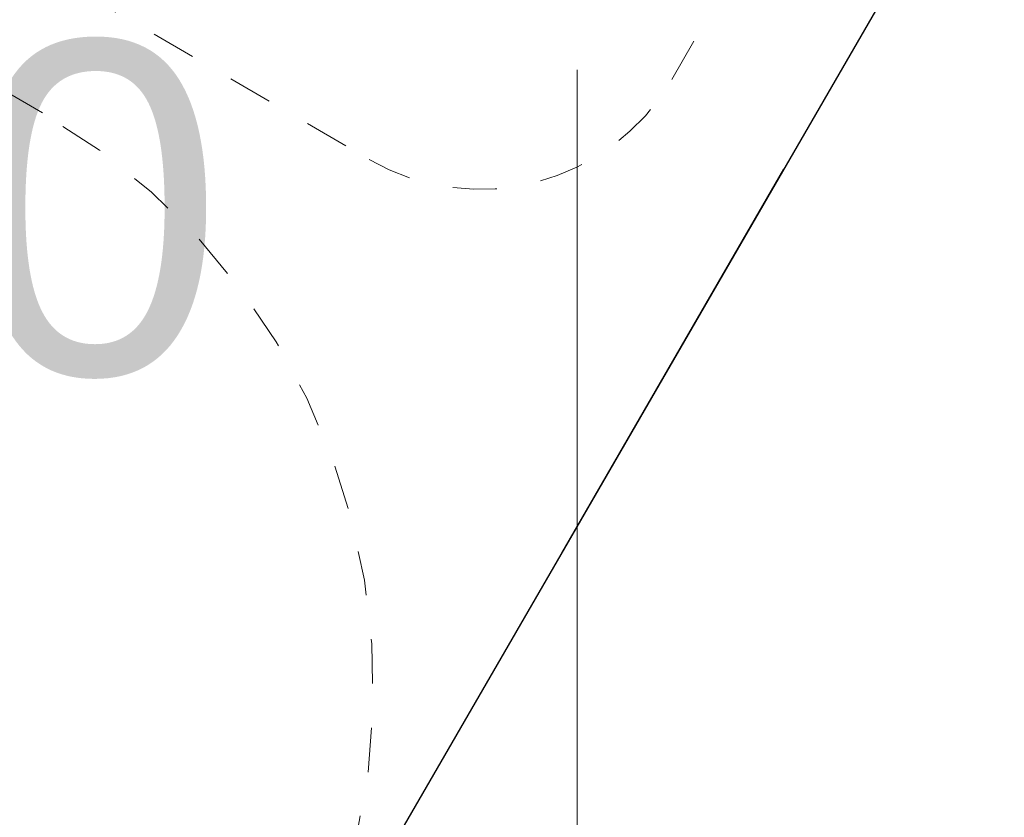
# Model space of a CAD drawing. Extents: x 5477758 to 5478338, y 5918274 to 5918502.
# Tile 64 of 121: x 5477948.74 to 5477950.96, y 5918450.81 to 5918452.61. Entities that reach past the tile are written whole.
import ezdxf
from ezdxf.enums import TextEntityAlignment as Align

# ---------------------------------------------------------------- set-up
doc = ezdxf.new("R2010")
doc.units = 0
doc.linetypes.add('DASHED', pattern=[19.049999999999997, 12.7, -6.35])
doc.linetypes.add('PRZER1-1', pattern=[2, 1, -1])
doc.layers.get('0').update_dxf_attribs({"color": 8, "linetype": 'CONTINUOUS', "lineweight": 13})
for name, color, linetype, lineweight in [('0_granica 10m od okien', 8, 'CONTINUOUS', 0), ('0_PROJEKTOWANE OGRODZENIE', 8, 'CONTINUOUS', 0), ('0_PROJEKTOWANE ZABAWKI', 8, 'CONTINUOUS', 0), ('FrameItemsLayer$', 8, 'CONTINUOUS', 0), ('wysokosci', 8, 'CONTINUOUS', 18)]:
    doc.layers.add(name, color=color, linetype=linetype, lineweight=lineweight)
doc.styles.add('GEO-INFO', font='arial.ttf')

# ---------------------------------------------------------------- blocks, each defined once
blk = doc.blocks.new('zw$B4AF')
at = {"linetype": 'DASHED', "ltscale": 0.01}
blk.add_lwpolyline([(534.5765364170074, -485.7343962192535), (384.5765362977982, -485.7343962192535, -0.414213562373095), (234.5765364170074, -335.7343962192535), (234.5765364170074, -185.7343962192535, -0.414213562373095), (384.5765362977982, -35.73439621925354), (534.5765364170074, -35.73439621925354, -0.414213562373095), (684.5765364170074, -185.7343962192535), (684.5765364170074, -335.7343962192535, -0.414213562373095)], format="xyb", close=True, dxfattribs=at)
blk = doc.blocks.new('zw$11A0')
at = {"linetype": 'DASHED', "lineweight": 0, "ltscale": 0.01}
blk.add_lwpolyline([(355.4717266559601, -15.73342883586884, 0.4140242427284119), (305.4717371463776, 34.23425018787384), (189.0527342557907, 34.23425018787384, 0.4142135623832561), (139.0527342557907, -15.76574981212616), (139.0418957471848, -138.1873799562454, 0.4142394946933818), (189.0418956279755, -188.1918069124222), (305.3635730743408, -188.1918069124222, 0.4139549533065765), (355.3635535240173, -138.2359582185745)], format="xyb", close=True, dxfattribs=at)

msp = doc.modelspace()

# ---------------------------------------------------------------- linework, layer by layer
at = {"linetype": 'Continuous', "lineweight": 13, "flags": 128}
msp.add_lwpolyline([(5477950, 5918447.5), (5477950, 5918452.5)], dxfattribs=at)
at = {"layer": '0_granica 10m od okien', "linetype": 'PRZER1-1', "lineweight": 30}
msp.add_lwpolyline([(5477938.941696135, 5918432.371455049), (5477955.600440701, 5918461.142510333)], dxfattribs=at)
at = {"layer": '0_PROJEKTOWANE OGRODZENIE', "lineweight": 30}
msp.add_lwpolyline([(5477942.95948966, 5918453.455084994), (5477950.691643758, 5918466.888863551), (5477956.868775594, 5918463.33676216), (5477947.850968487, 5918447.758518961), (5477943.434712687, 5918450.298045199), (5477943.299318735, 5918450.375902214), (5477942.95948966, 5918453.455182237)], dxfattribs=at)
at = {"layer": 'FrameItemsLayer$', "linetype": 'Continuous', "lineweight": 18}
msp.add_lwpolyline([(5477950, 5918447.5), (5477950, 5918452.5)], dxfattribs=at)

# ---------------------------------------------------------------- block references
at = {"lineweight": -2, "xscale": 0.00998084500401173, "yscale": 0.00998084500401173, "zscale": 0.00998084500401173, "rotation": 329.825700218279}
msp.add_blockref('zw$11A0', (5477947.840621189, 5918455.453871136), dxfattribs=at)
at = {"layer": '0_PROJEKTOWANE ZABAWKI', "xscale": 0.0099999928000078, "yscale": 0.0099999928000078, "zscale": 0.0099999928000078, "rotation": 329.825700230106}
msp.add_blockref('zw$B4AF', (5477944.352512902, 5918455.398701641), dxfattribs=at)

# ---------------------------------------------------------------- texts
at = {"layer": 'wysokosci', "style": 'GEO-INFO'}
msp.add_text('5.50', height=0.75, dxfattribs=at).set_placement((5477947.16562959, 5918452.563876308), align=Align.TOP_LEFT)

doc.saveas('drawing.dxf')
